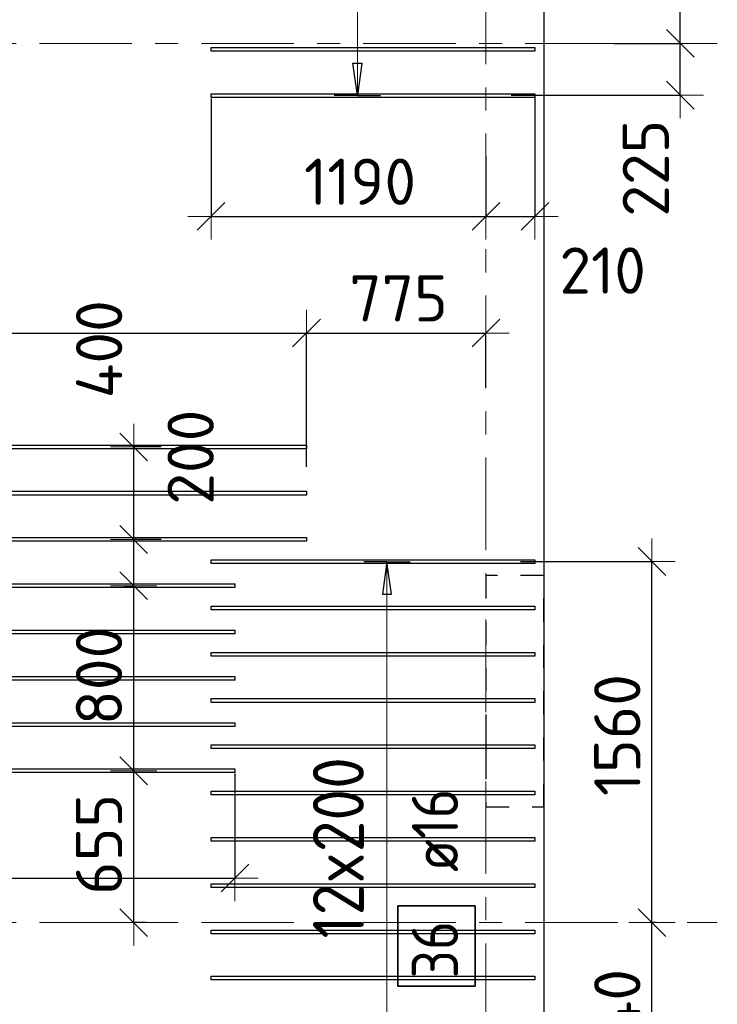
# Model space of a CAD drawing. Header units: metres. Extents: x -38 to 97, y -15 to 21.
# Tile 51 of 89: x 59.58 to 62.6, y 8.65 to 12.9. Entities that reach past the tile are written whole.
import ezdxf

# ---------------------------------------------------------------- set-up
doc = ezdxf.new("R2010")
doc.units = ezdxf.units.M
doc.header["$PDMODE"] = 65
for name, pattern in [('______11', [0.5, 0.4, -0.05, 0, -0.05]), ('______2', [0.0405, 0.03, -0.0105]), ('______5', [1.1, 0.8, -0.1, 0.1, -0.1])]:
    doc.linetypes.add(name, pattern=pattern)
for name, color, linetype, lineweight in [('XR$2$Осевая линия (1)', 7, '______5', 13), ('XR$4$Перекрытие (1)', 7, 'Continuous', 35), ('XR$4$Размерная линия (1)', 7, 'Continuous', 13)]:
    doc.layers.add(name, color=color, linetype=linetype, lineweight=lineweight)
doc.layers.add('XR$4$Арм.стержн.Доп. Арм верхн.зоны Х', color=7, linetype='Continuous', lineweight=35, true_color=0x8c8cff)
doc.layers.add('XR$5$Стена_ бетон несущ.', color=7, linetype='Continuous', lineweight=70, true_color=0xb4b496)
doc.styles.add('ISOCPEUR', font='txt')
doc.dimstyles.new('DIMSTYLE_3', dxfattribs={"dimtxt": 0.2, "dimasz": 0.2, "dimexe": 0, "dimexo": 0, "dimgap": 0.1, "dimtad": 2, "dimdec": 0, "dimlfac": 1000, "dimrnd": 5, "dimzin": 12, "dimdsep": 46, "dimtxsty": 'ISOCPEUR', "dimblk1": 'ALL_ML_STRICH', "dimblk2": 'ALL_ML_STRICH', "dimsah": 1, "dimcen": 0, "dimclrd": 7, "dimclre": 256, "dimclrt": 7, "dimadec": 0, "dimazin": 0, "dimtfac": 1, "dimtdec": 0, "dimtix": 1, "dimtmove": 2, "dimatfit": 3, "dimfxl": 0, "dimtzin": 0, "dimlwd": 0, "dimlwe": -3, "dimarcsym": 0})
doc.dimstyles.new('DIMSTYLE_33', dxfattribs={"dimtxt": 0.2, "dimasz": 0.2, "dimexe": 0, "dimexo": 0, "dimgap": 0.1, "dimtad": 2, "dimdec": 0, "dimlfac": 1000, "dimrnd": 5, "dimzin": 12, "dimdsep": 46, "dimtxsty": 'ISOCPEUR', "dimblk1": 'ALL_ML_STRICH', "dimblk2": 'ALL_ML_STRICH', "dimsah": 1, "dimcen": 0, "dimclrd": 7, "dimclre": 256, "dimclrt": 7, "dimadec": 0, "dimazin": 0, "dimtfac": 1, "dimtdec": 0, "dimtix": 1, "dimtmove": 2, "dimatfit": 3, "dimfxl": 0, "dimtvp": 1.2, "dimtzin": 0, "dimlwd": 0, "dimlwe": -3, "dimarcsym": 0})
doc.dimstyles.new('DIMSTYLE_34', dxfattribs={"dimtxt": 0.2, "dimasz": 0.2, "dimexe": 0, "dimexo": 0, "dimgap": 0.1, "dimtad": 0, "dimdec": 0, "dimlfac": 1000, "dimrnd": 5, "dimzin": 12, "dimdsep": 46, "dimtxsty": 'ISOCPEUR', "dimblk1": 'ALL_ML_STRICH', "dimblk2": 'ALL_ML_STRICH', "dimsah": 1, "dimcen": 0, "dimclrd": 7, "dimclre": 256, "dimclrt": 7, "dimadec": 0, "dimazin": 0, "dimtfac": 1, "dimtdec": 0, "dimtix": 1, "dimtmove": 2, "dimatfit": 3, "dimfxl": 0, "dimtvp": 1.2, "dimtzin": 0, "dimlwd": 0, "dimlwe": -3, "dimarcsym": 0})

# ---------------------------------------------------------------- blocks, each defined once
blk = doc.blocks.new('ALL_ML_STRICH')
at = {"color": 0, "linetype": 'ByBlock', "lineweight": -2}
for p, q in [((0, -0.5), (0, 0.5)), ((-0.3, -0.3), (0.3, 0.3)), ((-1, 0), (0.5, 0))]:
    blk.add_line(p, q, dxfattribs=at)
blk = doc.blocks.new('*D449')
at = {"layer": 'DEFPOINTS', "color": 7, "linetype": 'Continuous', "lineweight": 13, "transparency": 33554687}
for p in [(62.1346, 12.8), (61.6885, 12.5762), (62.4397, 12.5762)]:
    blk.add_point(p, dxfattribs=at)
at = {"layer": 'XR$4$Размерная линия (1)', "color": 9, "linetype": 'Continuous', "lineweight": -2, "true_color": 0xc7c7c7, "transparency": 33554687}
for p, q in [((62.1546, 12.8), (62.4397, 12.8)), ((61.7085, 12.5762), (62.4397, 12.5762))]:
    blk.add_line(p, q, dxfattribs=at)
at = {"layer": 'XR$4$Размерная линия (1)', "color": 7, "linetype": 'Continuous', "lineweight": -2, "transparency": 33554687}
blk.add_line((62.4397, 12.5762), (62.4397, 12.8), dxfattribs=at)
at = {"layer": 'XR$4$Размерная линия (1)', "color": 7, "linetype": 'Continuous', "lineweight": 13, "transparency": 33554687, "xscale": 0.2, "yscale": 0.2, "zscale": 0.2}
for p, rotation in [((62.4397, 12.8), 90), ((62.4397, 12.5762), 270)]:
    blk.add_blockref('ALL_ML_STRICH', p, dxfattribs=dict(at, rotation=rotation))
at = {"layer": 'XR$4$Размерная линия (1)', "color": 7, "linetype": 'Continuous', "lineweight": 13, "transparency": 33554687, "insert": (62.2908, 12.2605), "char_height": 0.2, "width": 0.6, "attachment_point": 5, "rotation": 90, "style": 'ISOCPEUR'}
blk.add_mtext('\\A1;{225}', dxfattribs=at)
blk = doc.blocks.new('*D450')
at = {"layer": 'DEFPOINTS', "color": 7, "linetype": 'Continuous', "lineweight": 13, "transparency": 33554687}
for p in [(61.7088, 14.1762), (62.1346, 12.8), (62.4397, 12.8)]:
    blk.add_point(p, dxfattribs=at)
at = {"layer": 'XR$4$Размерная линия (1)', "color": 9, "linetype": 'Continuous', "lineweight": -2, "true_color": 0xc7c7c7, "transparency": 33554687}
for p, q in [((61.7288, 14.1762), (62.4397, 14.1762)), ((62.1546, 12.8), (62.4397, 12.8))]:
    blk.add_line(p, q, dxfattribs=at)
at = {"layer": 'XR$4$Размерная линия (1)', "color": 7, "linetype": 'Continuous', "lineweight": -2, "transparency": 33554687}
blk.add_line((62.4397, 12.8), (62.4397, 14.1762), dxfattribs=at)
at = {"layer": 'XR$4$Размерная линия (1)', "color": 7, "linetype": 'Continuous', "lineweight": 13, "transparency": 33554687, "xscale": 0.2, "yscale": 0.2, "zscale": 0.2}
for p, rotation in [((62.4397, 14.1762), 90), ((62.4397, 12.8), 270)]:
    blk.add_blockref('ALL_ML_STRICH', p, dxfattribs=dict(at, rotation=rotation))
at = {"layer": 'XR$4$Размерная линия (1)', "color": 7, "linetype": 'Continuous', "lineweight": 13, "transparency": 33554687, "insert": (62.2897, 13.5181), "char_height": 0.2, "width": 0.8, "attachment_point": 5, "rotation": 90, "style": 'ISOCPEUR'}
blk.add_mtext('\\A1;{1375}', dxfattribs=at)
blk = doc.blocks.new('*D464')
at = {"layer": 'DEFPOINTS', "color": 7, "linetype": 'Continuous', "lineweight": 13, "transparency": 33554687}
for p in [(57.645, 9.6639), (60.515, 9.6639), (57.645, 9.1921)]:
    blk.add_point(p, dxfattribs=at)
at = {"layer": 'XR$4$Размерная линия (1)', "color": 9, "linetype": 'Continuous', "lineweight": -2, "true_color": 0xc7c7c7, "transparency": 33554687}
for p, q in [((57.645, 9.6439), (57.645, 9.1921)), ((60.515, 9.6439), (60.515, 9.1921))]:
    blk.add_line(p, q, dxfattribs=at)
at = {"layer": 'XR$4$Размерная линия (1)', "color": 7, "linetype": 'Continuous', "lineweight": -2, "transparency": 33554687}
blk.add_line((57.645, 9.1921), (60.515, 9.1921), dxfattribs=at)
at = {"layer": 'XR$4$Размерная линия (1)', "color": 7, "linetype": 'Continuous', "lineweight": 13, "transparency": 33554687, "xscale": 0.2, "yscale": 0.2, "zscale": 0.2, "rotation": 180}
blk.add_blockref('ALL_ML_STRICH', (57.645, 9.1921), dxfattribs=at)
at = {"layer": 'XR$4$Размерная линия (1)', "color": 7, "linetype": 'Continuous', "lineweight": 13, "transparency": 33554687, "xscale": 0.2, "yscale": 0.2, "zscale": 0.2}
blk.add_blockref('ALL_ML_STRICH', (60.515, 9.1921), dxfattribs=at)
at = {"layer": 'XR$4$Размерная линия (1)', "color": 7, "linetype": 'Continuous', "lineweight": 13, "transparency": 33554687, "insert": (59.09, 9.3421), "char_height": 0.2, "width": 0.8, "attachment_point": 5, "style": 'ISOCPEUR'}
blk.add_mtext('\\A1;{2870}', dxfattribs=at)
blk = doc.blocks.new('*D471')
at = {"layer": 'DEFPOINTS', "color": 7, "linetype": 'Continuous', "lineweight": 13, "transparency": 33554687}
for p in [(60.1183, 9.6559), (60.0776, 9), (60.1507, 9)]:
    blk.add_point(p, dxfattribs=at)
at = {"layer": 'XR$4$Размерная линия (1)', "color": 9, "linetype": 'Continuous', "lineweight": -2, "true_color": 0xc7c7c7, "transparency": 33554687}
for p, q in [((60.0776, 9.6559), (60.0776, 9.6559)), ((60.1307, 9), (60.0776, 9))]:
    blk.add_line(p, q, dxfattribs=at)
at = {"layer": 'XR$4$Размерная линия (1)', "color": 7, "linetype": 'Continuous', "lineweight": -2, "transparency": 33554687}
blk.add_line((60.0776, 9), (60.0776, 9.6559), dxfattribs=at)
at = {"layer": 'XR$4$Размерная линия (1)', "color": 7, "linetype": 'Continuous', "lineweight": 13, "transparency": 33554687, "xscale": 0.2, "yscale": 0.2, "zscale": 0.2}
for p, rotation in [((60.0776, 9.6559), 90), ((60.0776, 9), 270)]:
    blk.add_blockref('ALL_ML_STRICH', p, dxfattribs=dict(at, rotation=rotation))
at = {"layer": 'XR$4$Размерная линия (1)', "color": 7, "linetype": 'Continuous', "lineweight": 13, "transparency": 33554687, "insert": (59.9276, 9.3379), "char_height": 0.2, "width": 0.6, "attachment_point": 5, "rotation": 90, "style": 'ISOCPEUR'}
blk.add_mtext('\\A1;{655}', dxfattribs=at)
blk = doc.blocks.new('*D472')
at = {"layer": 'DEFPOINTS', "color": 7, "linetype": 'Continuous', "lineweight": 13, "transparency": 33554687}
for p in [(60.0145, 10.4559), (60.0776, 9.6559), (60.1183, 9.6559)]:
    blk.add_point(p, dxfattribs=at)
at = {"layer": 'XR$4$Размерная линия (1)', "color": 9, "linetype": 'Continuous', "lineweight": -2, "true_color": 0xc7c7c7, "transparency": 33554687}
for p, q in [((60.0345, 10.4559), (60.0776, 10.4559)), ((60.0776, 9.6559), (60.0776, 9.6559))]:
    blk.add_line(p, q, dxfattribs=at)
at = {"layer": 'XR$4$Размерная линия (1)', "color": 7, "linetype": 'Continuous', "lineweight": -2, "transparency": 33554687}
blk.add_line((60.0776, 9.6559), (60.0776, 10.4559), dxfattribs=at)
at = {"layer": 'XR$4$Размерная линия (1)', "color": 7, "linetype": 'Continuous', "lineweight": 13, "transparency": 33554687, "xscale": 0.2, "yscale": 0.2, "zscale": 0.2}
for p, rotation in [((60.0776, 10.4559), 90), ((60.0776, 9.6559), 270)]:
    blk.add_blockref('ALL_ML_STRICH', p, dxfattribs=dict(at, rotation=rotation))
at = {"layer": 'XR$4$Размерная линия (1)', "color": 7, "linetype": 'Continuous', "lineweight": 13, "transparency": 33554687, "insert": (59.9276, 10.0659), "char_height": 0.2, "width": 0.6, "attachment_point": 5, "rotation": 90, "style": 'ISOCPEUR'}
blk.add_mtext('\\A1;{800}', dxfattribs=at)
blk = doc.blocks.new('*D473')
at = {"layer": 'DEFPOINTS', "color": 7, "linetype": 'Continuous', "lineweight": 13, "transparency": 33554687}
for p in [(60.2156, 10.6559), (60.0145, 10.4559), (60.0776, 10.4559)]:
    blk.add_point(p, dxfattribs=at)
at = {"layer": 'XR$4$Размерная линия (1)', "color": 9, "linetype": 'Continuous', "lineweight": -2, "true_color": 0xc7c7c7, "transparency": 33554687}
for p, q in [((60.1956, 10.6559), (60.0776, 10.6559)), ((60.0345, 10.4559), (60.0776, 10.4559))]:
    blk.add_line(p, q, dxfattribs=at)
at = {"layer": 'XR$4$Размерная линия (1)', "color": 7, "linetype": 'Continuous', "lineweight": -2, "transparency": 33554687}
blk.add_line((60.0776, 10.4559), (60.0776, 10.6559), dxfattribs=at)
at = {"layer": 'XR$4$Размерная линия (1)', "color": 7, "linetype": 'Continuous', "lineweight": 13, "transparency": 33554687, "xscale": 0.2, "yscale": 0.2, "zscale": 0.2}
for p, rotation in [((60.0776, 10.6559), 90), ((60.0776, 10.4559), 270)]:
    blk.add_blockref('ALL_ML_STRICH', p, dxfattribs=dict(at, rotation=rotation))
at = {"layer": 'XR$4$Размерная линия (1)', "color": 7, "linetype": 'Continuous', "lineweight": 13, "transparency": 33554687, "insert": (60.3236, 11.0116), "char_height": 0.2, "width": 0.6, "attachment_point": 5, "rotation": 90, "style": 'ISOCPEUR'}
blk.add_mtext('\\A1;{200}', dxfattribs=at)
blk = doc.blocks.new('*D474')
at = {"layer": 'DEFPOINTS', "color": 7, "linetype": 'Continuous', "lineweight": 13, "transparency": 33554687}
for p in [(60.2156, 11.0559), (60.0776, 10.6559), (60.2156, 10.6559)]:
    blk.add_point(p, dxfattribs=at)
at = {"layer": 'XR$4$Размерная линия (1)', "color": 9, "linetype": 'Continuous', "lineweight": -2, "true_color": 0xc7c7c7, "transparency": 33554687}
for p, q in [((60.1956, 11.0559), (60.0776, 11.0559)), ((60.1956, 10.6559), (60.0776, 10.6559))]:
    blk.add_line(p, q, dxfattribs=at)
at = {"layer": 'XR$4$Размерная линия (1)', "color": 7, "linetype": 'Continuous', "lineweight": -2, "transparency": 33554687}
blk.add_line((60.0776, 10.6559), (60.0776, 11.0559), dxfattribs=at)
at = {"layer": 'XR$4$Размерная линия (1)', "color": 7, "linetype": 'Continuous', "lineweight": 13, "transparency": 33554687, "xscale": 0.2, "yscale": 0.2, "zscale": 0.2}
for p, rotation in [((60.0776, 11.0559), 90), ((60.0776, 10.6559), 270)]:
    blk.add_blockref('ALL_ML_STRICH', p, dxfattribs=dict(at, rotation=rotation))
at = {"layer": 'XR$4$Размерная линия (1)', "color": 7, "linetype": 'Continuous', "lineweight": 13, "transparency": 33554687, "insert": (59.9281, 11.478), "char_height": 0.2, "width": 0.6, "attachment_point": 5, "rotation": 90, "style": 'ISOCPEUR'}
blk.add_mtext('\\A1;{400}', dxfattribs=at)
blk = doc.blocks.new('*D480')
at = {"layer": 'DEFPOINTS', "color": 7, "linetype": 'Continuous', "lineweight": 13, "transparency": 33554687}
for p in [(62.3551, 9), (61.7099, 8.1605), (62.3177, 8.1605)]:
    blk.add_point(p, dxfattribs=at)
at = {"layer": 'XR$4$Размерная линия (1)', "color": 9, "linetype": 'Continuous', "lineweight": -2, "true_color": 0xc7c7c7, "transparency": 33554687}
for p, q in [((62.3351, 9), (62.3177, 9)), ((61.7299, 8.1605), (62.3177, 8.1605))]:
    blk.add_line(p, q, dxfattribs=at)
at = {"layer": 'XR$4$Размерная линия (1)', "color": 7, "linetype": 'Continuous', "lineweight": -2, "transparency": 33554687}
blk.add_line((62.3177, 8.1605), (62.3177, 9), dxfattribs=at)
at = {"layer": 'XR$4$Размерная линия (1)', "color": 7, "linetype": 'Continuous', "lineweight": 13, "transparency": 33554687, "xscale": 0.2, "yscale": 0.2, "zscale": 0.2}
for p, rotation in [((62.3177, 9), 90), ((62.3177, 8.1605), 270)]:
    blk.add_blockref('ALL_ML_STRICH', p, dxfattribs=dict(at, rotation=rotation))
at = {"layer": 'XR$4$Размерная линия (1)', "color": 7, "linetype": 'Continuous', "lineweight": 13, "transparency": 33554687, "insert": (62.1677, 8.5802), "char_height": 0.2, "width": 0.6, "attachment_point": 5, "rotation": 90, "style": 'ISOCPEUR'}
blk.add_mtext('\\A1;{840}', dxfattribs=at)
blk = doc.blocks.new('*D481')
at = {"layer": 'DEFPOINTS', "color": 7, "linetype": 'Continuous', "lineweight": 13, "transparency": 33554687}
for p in [(61.7289, 10.5605), (62.3177, 9), (62.3551, 9)]:
    blk.add_point(p, dxfattribs=at)
at = {"layer": 'XR$4$Размерная линия (1)', "color": 9, "linetype": 'Continuous', "lineweight": -2, "true_color": 0xc7c7c7, "transparency": 33554687}
for p, q in [((61.7489, 10.5605), (62.3177, 10.5605)), ((62.3351, 9), (62.3177, 9))]:
    blk.add_line(p, q, dxfattribs=at)
at = {"layer": 'XR$4$Размерная линия (1)', "color": 7, "linetype": 'Continuous', "lineweight": -2, "transparency": 33554687}
blk.add_line((62.3177, 9), (62.3177, 10.5605), dxfattribs=at)
at = {"layer": 'XR$4$Размерная линия (1)', "color": 7, "linetype": 'Continuous', "lineweight": 13, "transparency": 33554687, "xscale": 0.2, "yscale": 0.2, "zscale": 0.2}
for p, rotation in [((62.3177, 10.5605), 90), ((62.3177, 9), 270)]:
    blk.add_blockref('ALL_ML_STRICH', p, dxfattribs=dict(at, rotation=rotation))
at = {"layer": 'XR$4$Размерная линия (1)', "color": 7, "linetype": 'Continuous', "lineweight": 13, "transparency": 33554687, "insert": (62.1677, 9.8102), "char_height": 0.2, "width": 0.8, "attachment_point": 5, "rotation": 90, "style": 'ISOCPEUR'}
blk.add_mtext('\\A1;{1560}', dxfattribs=at)
blk = doc.blocks.new('*D578')
at = {"layer": 'DEFPOINTS', "color": 7, "linetype": 'Continuous', "lineweight": 13, "transparency": 33554687}
for p in [(56.9245, 11.548), (56.9245, 10.9947), (60.8245, 10.9493)]:
    blk.add_point(p, dxfattribs=at)
at = {"layer": 'XR$4$Размерная линия (1)', "color": 9, "linetype": 'Continuous', "lineweight": -2, "true_color": 0xc7c7c7, "transparency": 33554687}
for p, q in [((56.9245, 11.0147), (56.9245, 11.548)), ((60.8245, 10.9693), (60.8245, 11.548))]:
    blk.add_line(p, q, dxfattribs=at)
at = {"layer": 'XR$4$Размерная линия (1)', "color": 7, "linetype": 'Continuous', "lineweight": -2, "transparency": 33554687}
blk.add_line((56.9245, 11.548), (60.8245, 11.548), dxfattribs=at)
at = {"layer": 'XR$4$Размерная линия (1)', "color": 7, "linetype": 'Continuous', "lineweight": 13, "transparency": 33554687, "xscale": 0.2, "yscale": 0.2, "zscale": 0.2, "rotation": 180}
blk.add_blockref('ALL_ML_STRICH', (56.9245, 11.548), dxfattribs=at)
at = {"layer": 'XR$4$Размерная линия (1)', "color": 7, "linetype": 'Continuous', "lineweight": 13, "transparency": 33554687, "xscale": 0.2, "yscale": 0.2, "zscale": 0.2}
blk.add_blockref('ALL_ML_STRICH', (60.8245, 11.548), dxfattribs=at)
at = {"layer": 'XR$4$Размерная линия (1)', "color": 7, "linetype": 'Continuous', "lineweight": 13, "transparency": 33554687, "insert": (58.8845, 11.698), "char_height": 0.2, "width": 0.8, "attachment_point": 5, "style": 'ISOCPEUR'}
blk.add_mtext('\\A1;{3900}', dxfattribs=at)
blk = doc.blocks.new('*D579')
at = {"layer": 'DEFPOINTS', "color": 7, "linetype": 'Continuous', "lineweight": 13, "transparency": 33554687}
for p in [(60.8245, 11.548), (61.6, 11.2932), (60.8245, 10.9493)]:
    blk.add_point(p, dxfattribs=at)
at = {"layer": 'XR$4$Размерная линия (1)', "color": 9, "linetype": 'Continuous', "lineweight": -2, "true_color": 0xc7c7c7, "transparency": 33554687}
for p, q in [((60.8245, 10.9693), (60.8245, 11.548)), ((61.6, 11.3132), (61.6, 11.548))]:
    blk.add_line(p, q, dxfattribs=at)
at = {"layer": 'XR$4$Размерная линия (1)', "color": 7, "linetype": 'Continuous', "lineweight": -2, "transparency": 33554687}
blk.add_line((60.8245, 11.548), (61.6, 11.548), dxfattribs=at)
at = {"layer": 'XR$4$Размерная линия (1)', "color": 7, "linetype": 'Continuous', "lineweight": 13, "transparency": 33554687, "xscale": 0.2, "yscale": 0.2, "zscale": 0.2, "rotation": 180}
blk.add_blockref('ALL_ML_STRICH', (60.8245, 11.548), dxfattribs=at)
at = {"layer": 'XR$4$Размерная линия (1)', "color": 7, "linetype": 'Continuous', "lineweight": 13, "transparency": 33554687, "xscale": 0.2, "yscale": 0.2, "zscale": 0.2}
blk.add_blockref('ALL_ML_STRICH', (61.6, 11.548), dxfattribs=at)
at = {"layer": 'XR$4$Размерная линия (1)', "color": 7, "linetype": 'Continuous', "lineweight": 13, "transparency": 33554687, "insert": (61.2222, 11.698), "char_height": 0.2, "width": 0.6, "attachment_point": 5, "style": 'ISOCPEUR'}
blk.add_mtext('\\A1;{775}', dxfattribs=at)
blk = doc.blocks.new('*D663')
at = {"layer": 'DEFPOINTS', "color": 7, "linetype": 'Continuous', "lineweight": 13, "transparency": 33554687}
for p in [(60.4118, 12.5822), (61.6, 12.3322), (60.4118, 12.052)]:
    blk.add_point(p, dxfattribs=at)
at = {"layer": 'XR$4$Размерная линия (1)', "color": 9, "linetype": 'Continuous', "lineweight": -2, "true_color": 0xc7c7c7, "transparency": 33554687}
for p, q in [((60.4118, 12.5622), (60.4118, 12.052)), ((61.6, 12.3122), (61.6, 12.052))]:
    blk.add_line(p, q, dxfattribs=at)
at = {"layer": 'XR$4$Размерная линия (1)', "color": 7, "linetype": 'Continuous', "lineweight": -2, "transparency": 33554687}
blk.add_line((60.4118, 12.052), (61.6, 12.052), dxfattribs=at)
at = {"layer": 'XR$4$Размерная линия (1)', "color": 7, "linetype": 'Continuous', "lineweight": 13, "transparency": 33554687, "xscale": 0.2, "yscale": 0.2, "zscale": 0.2, "rotation": 180}
blk.add_blockref('ALL_ML_STRICH', (60.4118, 12.052), dxfattribs=at)
at = {"layer": 'XR$4$Размерная линия (1)', "color": 7, "linetype": 'Continuous', "lineweight": 13, "transparency": 33554687, "xscale": 0.2, "yscale": 0.2, "zscale": 0.2}
blk.add_blockref('ALL_ML_STRICH', (61.6, 12.052), dxfattribs=at)
at = {"layer": 'XR$4$Размерная линия (1)', "color": 7, "linetype": 'Continuous', "lineweight": 13, "transparency": 33554687, "insert": (61.0559, 12.202), "char_height": 0.2, "width": 0.8, "attachment_point": 5, "style": 'ISOCPEUR'}
blk.add_mtext('\\A1;{1190}', dxfattribs=at)
blk = doc.blocks.new('*D664')
at = {"layer": 'DEFPOINTS', "color": 7, "linetype": 'Continuous', "lineweight": 13, "transparency": 33554687}
for p in [(61.8118, 12.5852), (61.6, 12.3322), (61.6, 12.052)]:
    blk.add_point(p, dxfattribs=at)
at = {"layer": 'XR$4$Размерная линия (1)', "color": 9, "linetype": 'Continuous', "lineweight": -2, "true_color": 0xc7c7c7, "transparency": 33554687}
for p, q in [((61.8118, 12.5652), (61.8118, 12.052)), ((61.6, 12.3122), (61.6, 12.052))]:
    blk.add_line(p, q, dxfattribs=at)
at = {"layer": 'XR$4$Размерная линия (1)', "color": 7, "linetype": 'Continuous', "lineweight": -2, "transparency": 33554687}
blk.add_line((61.6, 12.052), (61.8118, 12.052), dxfattribs=at)
at = {"layer": 'XR$4$Размерная линия (1)', "color": 7, "linetype": 'Continuous', "lineweight": 13, "transparency": 33554687, "xscale": 0.2, "yscale": 0.2, "zscale": 0.2, "rotation": 180}
blk.add_blockref('ALL_ML_STRICH', (61.6, 12.052), dxfattribs=at)
at = {"layer": 'XR$4$Размерная линия (1)', "color": 7, "linetype": 'Continuous', "lineweight": 13, "transparency": 33554687, "xscale": 0.2, "yscale": 0.2, "zscale": 0.2}
blk.add_blockref('ALL_ML_STRICH', (61.8118, 12.052), dxfattribs=at)
at = {"layer": 'XR$4$Размерная линия (1)', "color": 7, "linetype": 'Continuous', "lineweight": 13, "transparency": 33554687, "insert": (62.1045, 11.8181), "char_height": 0.2, "width": 0.6, "attachment_point": 5, "style": 'ISOCPEUR'}
blk.add_mtext('\\A1;{210}', dxfattribs=at)

msp = doc.modelspace()

# ---------------------------------------------------------------- linework, layer by layer
at = {"layer": 'XR$2$Осевая линия (1)', "color": 253, "linetype": '______11', "lineweight": 13, "true_color": 0xa0a0a0, "transparency": 33554687}
for p, q in [((61.6, -3.39), (61.6, 19.78)), ((-2.63, 12.8), (62.6, 12.8)), ((-2.63, 9), (62.6, 9))]:
    msp.add_line(p, q, dxfattribs=at)
at = {"layer": 'XR$4$Арм.стержн.Доп. Арм верхн.зоны Х', "color": 7, "linetype": 'Continuous', "lineweight": 13, "transparency": 33554687}
for p, q in [((61.0441, 12.5742), (61.0441, 14.1742)), ((61.0441, 12.5742), (61.0441, 12.5742)), ((61.1722, 10.5598), (61.1722, 10.5598)), ((61.1722, 8.1598), (61.1722, 10.5598))]:
    msp.add_line(p, q, dxfattribs=at)
at = {"layer": 'XR$4$Арм.стержн.Доп. Арм верхн.зоны Х', "color": 7, "linetype": 'Continuous', "lineweight": 25, "transparency": 33554687}
for p, q in [((61.0441, 12.5742), (61.0241, 12.7142)), ((61.0241, 12.7142), (61.0641, 12.7142)), ((61.0641, 12.7142), (61.0441, 12.5742)), ((61.1722, 10.5598), (61.1522, 10.4198)), ((61.1922, 10.4198), (61.1722, 10.5598)), ((61.1522, 10.4198), (61.1922, 10.4198))]:
    msp.add_line(p, q, dxfattribs=at)
at = {"layer": 'XR$4$Арм.стержн.Доп. Арм верхн.зоны Х', "color": 253, "linetype": 'Continuous', "lineweight": -3, "true_color": 0xa0a0a0, "transparency": 33554687}
for p, q in [((61.0441, 12.5742), (60.9441, 12.5742)), ((61.0441, 12.5742), (61.1441, 12.5742)), ((61.1722, 10.5598), (61.0722, 10.5598)), ((61.1722, 10.5598), (61.2722, 10.5598))]:
    msp.add_line(p, q, dxfattribs=at)
at = {"layer": 'XR$4$Арм.стержн.Доп. Арм верхн.зоны Х', "color": 7, "linetype": 'Continuous', "lineweight": 25, "transparency": 33554687}
for points in [[(61.8118, 12.7662), (60.4118, 12.7662), (60.4118, 12.7822), (61.8118, 12.7822), (61.8118, 12.7662)], [(61.8118, 12.5662), (60.4118, 12.5662), (60.4118, 12.5822), (61.8118, 12.5822), (61.8118, 12.5662)], [(60.8245, 11.0479), (56.9245, 11.0479), (56.9245, 11.0639), (60.8245, 11.0639), (60.8245, 11.0479)], [(60.8245, 10.8479), (56.9245, 10.8479), (56.9245, 10.8639), (60.8245, 10.8639), (60.8245, 10.8479)], [(60.8245, 10.6479), (56.9245, 10.6479), (56.9245, 10.6639), (60.8245, 10.6639), (60.8245, 10.6479)], [(61.8118, 10.5518), (60.4118, 10.5518), (60.4118, 10.5678), (61.8118, 10.5678), (61.8118, 10.5518)], [(57.645, 10.4639), (60.515, 10.4639), (60.515, 10.4479), (57.645, 10.4479), (57.645, 10.4639)], [(61.8118, 10.3518), (60.4118, 10.3518), (60.4118, 10.3678), (61.8118, 10.3678), (61.8118, 10.3518)], [(57.645, 10.2639), (60.515, 10.2639), (60.515, 10.2479), (57.645, 10.2479), (57.645, 10.2639)], [(61.8118, 10.1518), (60.4118, 10.1518), (60.4118, 10.1678), (61.8118, 10.1678), (61.8118, 10.1518)], [(57.645, 10.0639), (60.515, 10.0639), (60.515, 10.0479), (57.645, 10.0479), (57.645, 10.0639)], [(61.8118, 9.9518), (60.4118, 9.9518), (60.4118, 9.9678), (61.8118, 9.9678), (61.8118, 9.9518)], [(57.645, 9.8639), (60.515, 9.8639), (60.515, 9.8479), (57.645, 9.8479), (57.645, 9.8639)], [(61.8118, 9.7518), (60.4118, 9.7518), (60.4118, 9.7678), (61.8118, 9.7678), (61.8118, 9.7518)], [(57.645, 9.6639), (60.515, 9.6639), (60.515, 9.6479), (57.645, 9.6479), (57.645, 9.6639)], [(61.8118, 9.5518), (60.4118, 9.5518), (60.4118, 9.5678), (61.8118, 9.5678), (61.8118, 9.5518)], [(61.8118, 9.3518), (60.4118, 9.3518), (60.4118, 9.3678), (61.8118, 9.3678), (61.8118, 9.3518)], [(61.8118, 9.1518), (60.4118, 9.1518), (60.4118, 9.1678), (61.8118, 9.1678), (61.8118, 9.1518)], [(61.8118, 8.9518), (60.4118, 8.9518), (60.4118, 8.9678), (61.8118, 8.9678), (61.8118, 8.9518)], [(61.8118, 8.7518), (60.4118, 8.7518), (60.4118, 8.7678), (61.8118, 8.7678), (61.8118, 8.7518)]]:
    msp.add_lwpolyline(points, dxfattribs=at)
at = {"layer": 'XR$4$Арм.стержн.Доп. Арм верхн.зоны Х', "color": 7, "linetype": 'Continuous', "lineweight": 35, "transparency": 33554687}
msp.add_lwpolyline([(61.553, 8.7255), (61.553, 9.0722), (61.2197, 9.0722), (61.2197, 8.7255), (61.553, 8.7255)], dxfattribs=at)
at = {"layer": 'XR$4$Перекрытие (1)', "color": 7, "linetype": 'Continuous', "lineweight": 25, "transparency": 33554687}
msp.add_line((61.85, 16.6502), (61.85, 8.1502), dxfattribs=at)
at = {"layer": 'XR$5$Стена_ бетон несущ.', "color": 253, "linetype": '______2', "lineweight": -3, "true_color": 0xa0a0a0, "transparency": 33554687}
for p, q in [((61.6, 10.5), (61.6, 10.3)), ((61.85, 10.5), (61.6, 10.5)), ((61.85, 9.5), (61.85, 10.5)), ((61.6, 10.3), (61.6, 9.8)), ((61.6, 9.8), (61.6, 9.72)), ((61.6, 9.72), (61.6, 9.5)), ((61.6, 9.5), (61.85, 9.5))]:
    msp.add_line(p, q, dxfattribs=at)

# ---------------------------------------------------------------- texts
at = {"layer": 'XR$4$Арм.стержн.Доп. Арм верхн.зоны Х', "color": 7, "linetype": 'Continuous', "lineweight": 13, "transparency": 33554687, "insert": (61.0722, 8.9308), "char_height": 0.22, "width": 0.979318, "attachment_point": 7, "rotation": 90, "style": 'ISOCPEUR'}
msp.add_mtext('\\W0.91;12x200', dxfattribs=at)
at = {"layer": 'XR$4$Арм.стержн.Доп. Арм верхн.зоны Х', "color": 7, "linetype": 'Continuous', "lineweight": 25, "transparency": 33554687, "char_height": 0.2, "attachment_point": 7, "rotation": 90, "style": 'ISOCPEUR'}
for s, insert, width in [('\\W0.89; ø16 ', (61.4797, 9.1055), 0.749105), ('\\W0.87;36', (61.4797, 8.7588), 0.367208)]:
    msp.add_mtext(s, dxfattribs=dict(at, insert=insert, width=width))

# ---------------------------------------------------------------- dimensions: what is measured, and where the dimension line sits
at = {"layer": 'XR$4$Размерная линия (1)', "color": 7, "linetype": 'Continuous', "lineweight": 13, "transparency": 33554687}
for base, p1, p2, dimstyle, picture, middle in [((62.4397, 14.1762), (62.1546, 12.8), (61.7288, 14.1762), 'DIMSTYLE_3', '*D450', (62.2897, 13.5181)), ((62.4397, 12.8), (61.7085, 12.5762), (62.1546, 12.8), 'DIMSTYLE_33', '*D449', (62.2908, 12.2605)), ((60.0776, 11.0559), (60.1956, 10.6559), (60.1956, 11.0559), 'DIMSTYLE_33', '*D474', (59.9281, 11.478)), ((60.0776, 10.6559), (60.0345, 10.4559), (60.1956, 10.6559), 'DIMSTYLE_34', '*D473', (60.3236, 11.0116)), ((62.31766, 10.56047), (62.33512, 9), (61.7489, 10.56047), 'DIMSTYLE_3', '*D481', (62.16766, 9.81023)), ((60.0776, 10.4559), (60.0776, 9.6559), (60.0345, 10.4559), 'DIMSTYLE_3', '*D472', (59.9276, 10.0659)), ((60.0776, 9.6559), (60.1307, 9), (60.0776, 9.6559), 'DIMSTYLE_3', '*D471', (59.9276, 9.3379)), ((62.31766, 9), (61.72989, 8.16047), (62.33512, 9), 'DIMSTYLE_3', '*D480', (62.16766, 8.58023))]:
    dim = msp.add_linear_dim(base=base, p1=p1, p2=p2, angle=90, dimstyle=dimstyle, override={"dimpost": '<>', "dimclrd": 7, "dimclre": 9, "dimclrt": 7, "dimlwd": 0, "dimlwe": 65533}, dxfattribs=at)
    dim.commit()
    dim.dimension.update_dxf_attribs({"geometry": picture, "text_midpoint": middle, "dimtype": 160})
for base, p1, p2, dimstyle, picture, middle in [((61.6, 12.052), (60.4118, 12.5622), (61.6, 12.3122), 'DIMSTYLE_3', '*D663', (61.0559, 12.202)), ((61.8118, 12.052), (61.6, 12.3122), (61.8118, 12.5652), 'DIMSTYLE_34', '*D664', (62.1045, 11.8181)), ((60.8245, 11.548), (56.9245, 11.0147), (60.8245, 10.9693), 'DIMSTYLE_3', '*D578', (58.8845, 11.698)), ((61.6, 11.54803), (60.82448, 10.9693), (61.6, 11.31316), 'DIMSTYLE_3', '*D579', (61.22224, 11.69803)), ((60.515, 9.1921), (57.645, 9.6439), (60.515, 9.6439), 'DIMSTYLE_3', '*D464', (59.09, 9.3421))]:
    dim = msp.add_linear_dim(base=base, p1=p1, p2=p2, dimstyle=dimstyle, override={"dimpost": '<>', "dimclrd": 7, "dimclre": 9, "dimclrt": 7, "dimlwd": 0, "dimlwe": 65533}, dxfattribs=at)
    dim.commit()
    dim.dimension.update_dxf_attribs({"geometry": picture, "text_midpoint": middle, "dimtype": 160})

doc.saveas('drawing.dxf')
